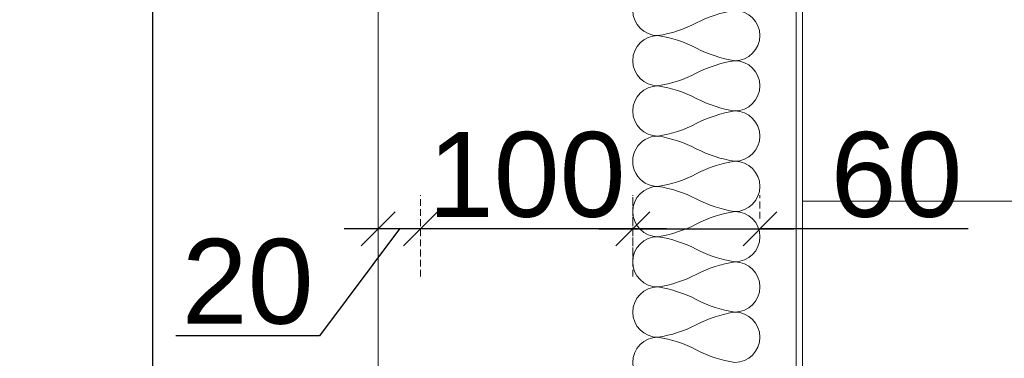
# Model space of a CAD drawing. Header units: millimetres. Extents: x 3652085 to 3778338, y -303702 to -273644.
# Tile 163 of 256: x 3679509 to 3679974, y -275620 to -275460. Entities that reach past the tile are written whole.
import ezdxf

# ---------------------------------------------------------------- set-up
doc = ezdxf.new("R2010")
doc.units = ezdxf.units.MM
doc.header["$PDMODE"] = 34
doc.linetypes.add('HIDDEN2', pattern=[4.7625, 3.175, -1.5875])
doc.layers.add('!!!! BALCONY', color=7, linetype='Continuous')
for name, color, linetype, lineweight in [('DIM-03    (HAUSART)', 111, 'Continuous', 5), ('INSULATION (HAUSEART)', 31, 'Continuous', 15), ('SLAB    (HAUSART)', 8, 'Continuous', 20)]:
    doc.layers.add(name, color=color, linetype=linetype, lineweight=lineweight)
doc.styles.add('1-20 Eng HA', font='arial.ttf', dxfattribs={"height": 40})
doc.dimstyles.new('1-20 Eng HA', dxfattribs={"dimtxt": 40, "dimasz": 16, "dimexe": 16, "dimexo": 5, "dimgap": 5, "dimtad": 1, "dimdec": 0, "dimlfac": -1, "dimzin": 0, "dimdsep": 46, "dimtxsty": '1-20 Eng HA', "dimblk": 'OBLIQUE', "dimcen": 0.09, "dimdle": 16, "dimclrd": 256, "dimclre": 256, "dimclrt": 256, "dimadec": 0, "dimazin": 0, "dimtfac": 1, "dimtdec": 0, "dimtofl": 0, "dimtmove": 0, "dimatfit": 3, "dimldrblk": 'OBLIQUE', "dimfxl": 1, "dimtolj": 1, "dimtzin": 0, "dimlwe": 0, "dimarcsym": 0})

# ---------------------------------------------------------------- blocks, each defined once
blk = doc.blocks.new('_Oblique')
at = {"color": 0, "linetype": 'ByBlock', "lineweight": -2}
blk.add_line((-0.5, -0.5), (0.5, 0.5), dxfattribs=at)
blk = doc.blocks.new('*D211')
at = {"layer": 'Defpoints', "color": 0, "lineweight": 0, "transparency": 16777216}
for p in [(3679698.45, -275558.77), (3679698.45, -275586.22), (3679798.45, -275586.22)]:
    blk.add_point(p, dxfattribs=at)
at = {"layer": 'DIM-03    (HAUSART)', "linetype": 'HIDDEN2', "lineweight": 0, "transparency": 16777216}
for p, q in [((3679698.45, -275581.22), (3679698.45, -275542.77)), ((3679798.45, -275581.22), (3679798.45, -275542.77))]:
    blk.add_line(p, q, dxfattribs=at)
at = {"layer": 'DIM-03    (HAUSART)', "lineweight": -2, "transparency": 16777216}
blk.add_line((3679814.45, -275558.77), (3679682.45, -275558.77), dxfattribs=at)
at = {"layer": 'DIM-03    (HAUSART)', "lineweight": -2, "transparency": 16777216, "xscale": 16, "yscale": 16, "zscale": 16, "rotation": 180}
blk.add_blockref('_Oblique', (3679698.45, -275558.77), dxfattribs=at)
at = {"layer": 'DIM-03    (HAUSART)', "lineweight": -2, "transparency": 16777216, "xscale": 16, "yscale": 16, "zscale": 16}
blk.add_blockref('_Oblique', (3679798.45, -275558.77), dxfattribs=at)
at = {"layer": 'DIM-03    (HAUSART)', "transparency": 16777216, "insert": (3679748.45, -275533.34), "char_height": 40, "attachment_point": 5, "style": '1-20 Eng HA'}
blk.add_mtext('\\A1;100', dxfattribs=at)
blk = doc.blocks.new('*D212')
at = {"layer": 'Defpoints', "color": 0, "lineweight": 0, "transparency": 16777216}
for p in [(3679678.45, -275558.77), (3679678.45, -275580.51), (3679698.45, -275586.22)]:
    blk.add_point(p, dxfattribs=at)
at = {"layer": 'DIM-03    (HAUSART)', "linetype": 'HIDDEN2', "lineweight": 0, "transparency": 16777216}
for p, q in [((3679678.45, -275575.51), (3679678.45, -275542.77)), ((3679698.45, -275581.22), (3679698.45, -275542.77))]:
    blk.add_line(p, q, dxfattribs=at)
at = {"layer": 'DIM-03    (HAUSART)', "lineweight": -2, "transparency": 16777216}
for p, q in [((3679688.45, -275558.77), (3679650.83, -275609.14)), ((3679714.45, -275558.77), (3679662.45, -275558.77)), ((3679650.83, -275609.14), (3679582.99, -275609.14))]:
    blk.add_line(p, q, dxfattribs=at)
at = {"layer": 'DIM-03    (HAUSART)', "lineweight": -2, "transparency": 16777216, "xscale": 16, "yscale": 16, "zscale": 16, "rotation": 180}
blk.add_blockref('_Oblique', (3679678.45, -275558.77), dxfattribs=at)
at = {"layer": 'DIM-03    (HAUSART)', "lineweight": -2, "transparency": 16777216, "xscale": 16, "yscale": 16, "zscale": 16}
blk.add_blockref('_Oblique', (3679698.45, -275558.77), dxfattribs=at)
at = {"layer": 'DIM-03    (HAUSART)', "transparency": 16777216, "insert": (3679616.91, -275583.72), "char_height": 40, "attachment_point": 5, "style": '1-20 Eng HA'}
blk.add_mtext('\\A1;20', dxfattribs=at)
blk = doc.blocks.new('*D213')
at = {"layer": 'Defpoints', "color": 0, "lineweight": 0, "transparency": 16777216}
for p in [(3679858.46, -275558.77), (3679858.46, -275558.83), (3679798.45, -275580.51)]:
    blk.add_point(p, dxfattribs=at)
at = {"layer": 'DIM-03    (HAUSART)', "linetype": 'HIDDEN2', "lineweight": 0, "transparency": 16777216}
for p, q in [((3679798.45, -275575.51), (3679798.45, -275542.77)), ((3679858.46, -275553.83), (3679858.46, -275542.77))]:
    blk.add_line(p, q, dxfattribs=at)
at = {"layer": 'DIM-03    (HAUSART)', "lineweight": -2, "transparency": 16777216}
for p, q in [((3679782.45, -275558.77), (3679874.46, -275558.77)), ((3679956.54, -275558.77), (3679858.46, -275558.77))]:
    blk.add_line(p, q, dxfattribs=at)
at = {"layer": 'DIM-03    (HAUSART)', "lineweight": -2, "transparency": 16777216, "xscale": 16, "yscale": 16, "zscale": 16, "rotation": 180}
blk.add_blockref('_Oblique', (3679798.45, -275558.77), dxfattribs=at)
at = {"layer": 'DIM-03    (HAUSART)', "lineweight": -2, "transparency": 16777216, "xscale": 16, "yscale": 16, "zscale": 16}
blk.add_blockref('_Oblique', (3679858.46, -275558.77), dxfattribs=at)
at = {"layer": 'DIM-03    (HAUSART)', "transparency": 16777216, "insert": (3679922.85, -275533.34), "char_height": 40, "attachment_point": 5, "style": '1-20 Eng HA'}
blk.add_mtext('\\A1;60', dxfattribs=at)
blk = doc.blocks.new('*D216')
at = {"layer": 'Defpoints', "color": 0, "lineweight": 0, "transparency": 16777216}
for p in [(3679633.51, -275397.99), (3679572.06, -275947.99), (3679678.44, -275947.99)]:
    blk.add_point(p, dxfattribs=at)
at = {"layer": 'DIM-03    (HAUSART)', "lineweight": -2, "transparency": 16777216}
blk.add_line((3679572.06, -275381.99), (3679572.06, -275963.99), dxfattribs=at)
at = {"layer": 'DIM-03    (HAUSART)', "linetype": 'HIDDEN2', "lineweight": 0, "transparency": 16777216}
for p, q in [((3679628.51, -275397.99), (3679556.06, -275397.99)), ((3679673.44, -275947.99), (3679556.06, -275947.99))]:
    blk.add_line(p, q, dxfattribs=at)
at = {"layer": 'DIM-03    (HAUSART)', "lineweight": -2, "transparency": 16777216, "xscale": 16, "yscale": 16, "zscale": 16}
for p, rotation in [((3679572.06, -275397.99), 90), ((3679572.06, -275947.99), 270)]:
    blk.add_blockref('_Oblique', p, dxfattribs=dict(at, rotation=rotation))
at = {"layer": 'DIM-03    (HAUSART)', "transparency": 16777216, "insert": (3679546.64, -275672.99), "char_height": 40, "attachment_point": 5, "rotation": 90, "style": '1-20 Eng HA'}
blk.add_mtext('\\A1;550', dxfattribs=at)

msp = doc.modelspace()

# ---------------------------------------------------------------- hatches: boundary and pattern name
at = {"layer": '!!!! BALCONY', "linetype": 'Continuous', "lineweight": 13}
h = msp.add_hatch(dxfattribs=at)
h.set_pattern_fill('NET', color=252, scale=50, angle=360, style=0)
h.set_pattern_definition([(360, (3876703.29, -411435.73), (8e-14, 158.75), []), (90, (3876703.29, -411435.73), (-158.75, 9e-14), [])])
edge = h.paths.add_edge_path()
edge.add_line((3680526.49, -277142.43), (3680641.23, -277142.43))
edge.add_line((3680641.23, -277142.43), (3680641.23, -277007.45))
edge.add_line((3680641.23, -277007.45), (3680641.23, -277001.38))
edge.add_line((3680641.23, -277001.38), (3680641.23, -276991.38))
edge.add_line((3680641.23, -276991.38), (3680641.23, -276968.2))
edge.add_line((3680641.23, -276968.2), (3680641.23, -276542.2))
edge.add_line((3680641.23, -276542.2), (3680641.23, -276515.38))
edge.add_line((3680641.23, -276515.38), (3680641.23, -276491.8))
edge.add_line((3680641.23, -276491.8), (3680641.23, -276468.46))
edge.add_line((3680641.23, -276468.46), (3680641.23, -276300.34))
edge.add_line((3680641.23, -276300.34), (3680641.23, -276257.42))
edge.add_line((3680641.23, -276257.42), (3680641.23, -275991.99))
edge.add_line((3680641.23, -275991.99), (3680641.23, -275859.99))
edge.add_line((3680641.23, -275859.99), (3680641.23, -275327.99))
edge.add_line((3680641.23, -275327.99), (3679924.56, -275327.99))
edge.add_line((3679924.56, -275327.99), (3679878.45, -275327.99))
edge.add_line((3679878.45, -275327.99), (3679878.45, -275961))
edge.add_line((3679878.45, -275961), (3679798.43, -275961))
edge.add_line((3679798.43, -275961), (3679798.43, -275991.99))
edge.add_line((3679798.43, -275991.99), (3679798.43, -275991.99))
edge.add_line((3679798.43, -275991.99), (3679798.44, -276019.38))
edge.add_line((3679798.44, -276019.38), (3679798.45, -276671.49))
edge.add_line((3679798.45, -276671.49), (3679798.46, -276673.23))
edge.add_line((3679798.46, -276673.23), (3679798.46, -276714.99))
edge.add_line((3679798.46, -276714.99), (3679798.46, -276721.77))
edge.add_line((3679798.46, -276721.77), (3679798.45, -276728.49))
edge.add_line((3679798.45, -276728.49), (3679798.45, -276744.99))
edge.add_line((3679798.45, -276744.99), (3679798.47, -276744.99))
edge.add_arc((3679799.97, -276747.57), 2.99, 60.6662, 120.1949, ccw=False)
edge.add_line((3679801.43, -276744.97), (3679801.43, -276744.99))
edge.add_line((3679801.43, -276744.99), (3679810.63, -276744.99))
edge.add_line((3679810.63, -276744.99), (3679810.64, -276744.99))
edge.add_line((3679810.64, -276744.99), (3679819.54, -276744.99))
edge.add_line((3679819.54, -276744.99), (3679819.54, -276744.99))
edge.add_line((3679819.54, -276744.99), (3679822.77, -276744.99))
edge.add_line((3679822.77, -276744.99), (3679822.77, -276744.99))
edge.add_line((3679822.77, -276744.99), (3679828.1, -276744.99))
edge.add_line((3679828.1, -276744.99), (3679828.1, -276744.99))
edge.add_line((3679828.1, -276744.99), (3679831.24, -276744.99))
edge.add_line((3679831.24, -276744.99), (3679831.24, -276744.99))
edge.add_line((3679831.24, -276744.99), (3679836.94, -276744.99))
edge.add_line((3679836.94, -276744.99), (3679836.94, -276744.99))
edge.add_line((3679836.94, -276744.99), (3679844.54, -276744.99))
edge.add_line((3679844.54, -276744.99), (3679844.54, -276744.99))
edge.add_line((3679844.54, -276744.99), (3679854.98, -276744.99))
edge.add_line((3679854.98, -276744.99), (3679854.98, -276744.99))
edge.add_line((3679854.98, -276744.99), (3679856.86, -276744.99))
edge.add_line((3679856.86, -276744.99), (3679858.63, -276744.99))
edge.add_line((3679858.63, -276744.99), (3679863.56, -276744.99))
edge.add_line((3679863.56, -276744.99), (3679872.45, -276744.99))
edge.add_line((3679872.45, -276744.99), (3679878.45, -276744.99))
edge.add_line((3679878.45, -276744.99), (3679878.45, -276977.99))
edge.add_line((3679878.45, -276977.99), (3680487.9, -276977.99))
edge.add_line((3680487.9, -276977.99), (3680487.9, -277142.43))
edge.add_line((3680487.9, -277142.43), (3680526.49, -277142.43))

# ---------------------------------------------------------------- linework, layer by layer
at = {"color": 0, "linetype": 'Continuous', "lineweight": 0, "elevation": -0.54}
msp.add_lwpolyline([(3679878.45, -275203.99), (3679875.45, -275203.99), (3679875.45, -275961), (3679878.45, -275961), (3679878.45, -275203.99)], close=True, dxfattribs=at)
at = {"layer": 'INSULATION (HAUSEART)', "elevation": -0.54}
msp.add_lwpolyline([(3679810.29, -275633.52, -1), (3679810.29, -275609.82, -0.082764), (3679828.44, -275615.74, 0.082764), (3679846.59, -275621.67, 1), (3679846.59, -275597.97, 0.082764), (3679828.44, -275603.89, -0.082764), (3679810.29, -275609.82, -1), (3679810.29, -275586.12, -0.082764), (3679828.44, -275592.04, 0.082764), (3679846.59, -275597.97, 1), (3679846.59, -275574.27, 0.082764), (3679828.44, -275580.19, -0.082764), (3679810.29, -275586.12, -1), (3679810.29, -275562.41, -0.082764), (3679828.44, -275568.34, 0.082764), (3679846.59, -275574.27, 1), (3679846.59, -275550.56, 0.082764), (3679828.44, -275556.49, -0.082764), (3679810.29, -275562.41, -1), (3679810.29, -275538.71, -0.082764), (3679828.44, -275544.64, 0.082764), (3679846.59, -275550.56, 1), (3679846.59, -275526.86, 0.082764), (3679828.44, -275532.79, -0.082764), (3679810.29, -275538.71, -1), (3679810.3, -275515.01, -0.082764), (3679828.44, -275520.94, 0.082764), (3679846.59, -275526.86, 1), (3679846.59, -275503.16, 0.082764), (3679828.44, -275509.09, -0.082764), (3679810.3, -275515.01, -1), (3679810.3, -275491.31, -0.082764), (3679828.44, -275497.23, 0.082764), (3679846.59, -275503.16, 1), (3679846.59, -275479.46, 0.082764), (3679828.44, -275485.38, -0.082764), (3679810.3, -275491.31, -1), (3679810.3, -275467.61, -0.082764), (3679828.45, -275473.53, 0.082764), (3679846.59, -275479.46, 1), (3679846.59, -275455.76, 0.082764), (3679828.45, -275461.68, -0.082764), (3679810.3, -275467.61, -1), (3679810.3, -275443.91, -0.082764)], format="xyb", dxfattribs=at)
at = {"layer": 'SLAB    (HAUSART)', "elevation": -0.54}
msp.add_lwpolyline([(3679678.45, -276757.99), (3679725.47, -276757.99, -0.268913), (3679728.47, -276757.98), (3679728.94, -276757.99, -0.407161), (3679728.45, -276757.49), (3679728.45, -276700.82), (3679728.43, -275947.99), (3679678.44, -275947.99), (3679678.46, -275397.99), (3679118.45, -275397.99), (3679118.45, -276997.99), (3679678.45, -276997.99), (3679678.45, -276757.99)], format="xyb", close=True, dxfattribs=at)

# ---------------------------------------------------------------- dimensions: what is measured, and where the dimension line sits
at = {"layer": 'DIM-03    (HAUSART)'}
for base, p1, p2, angle, picture, middle in [((3679572.06, -275947.99, -0.54), (3679633.51, -275397.99, -0.54), (3679678.44, -275947.99, -0.54), 90, '*D216', (3679546.64, -275672.99, -0.54)), ((3679698.45, -275558.77, -1.1), (3679798.45, -275586.22, -1.1), (3679698.45, -275586.22, -1.1), 180, '*D211', (3679748.45, -275533.34, -1.1))]:
    dim = msp.add_linear_dim(base=base, p1=p1, p2=p2, angle=angle, dimstyle='1-20 Eng HA', dxfattribs=at)
    dim.commit()
    dim.dimension.update_dxf_attribs({"geometry": picture, "text_midpoint": middle})
for base, p1, p2, picture, middle in [((3679858.46, -275558.77, -0.54), (3679798.45, -275580.51, -0.54), (3679858.46, -275558.83, -0.54), '*D213', (3679922.85, -275568.09, -0.54)), ((3679678.45, -275558.77, -1.1), (3679698.45, -275586.22, -1.1), (3679678.45, -275580.51, -1.1), '*D212', (3679645.83, -275609.14, -1.1))]:
    dim = msp.add_linear_dim(base=base, p1=p1, p2=p2, angle=180, dimstyle='1-20 Eng HA', override={"dimtmove": 1}, dxfattribs=at)
    dim.commit()
    dim.dimension.update_dxf_attribs({"geometry": picture, "text_midpoint": middle, "dimtype": 160})

doc.saveas('drawing.dxf')
